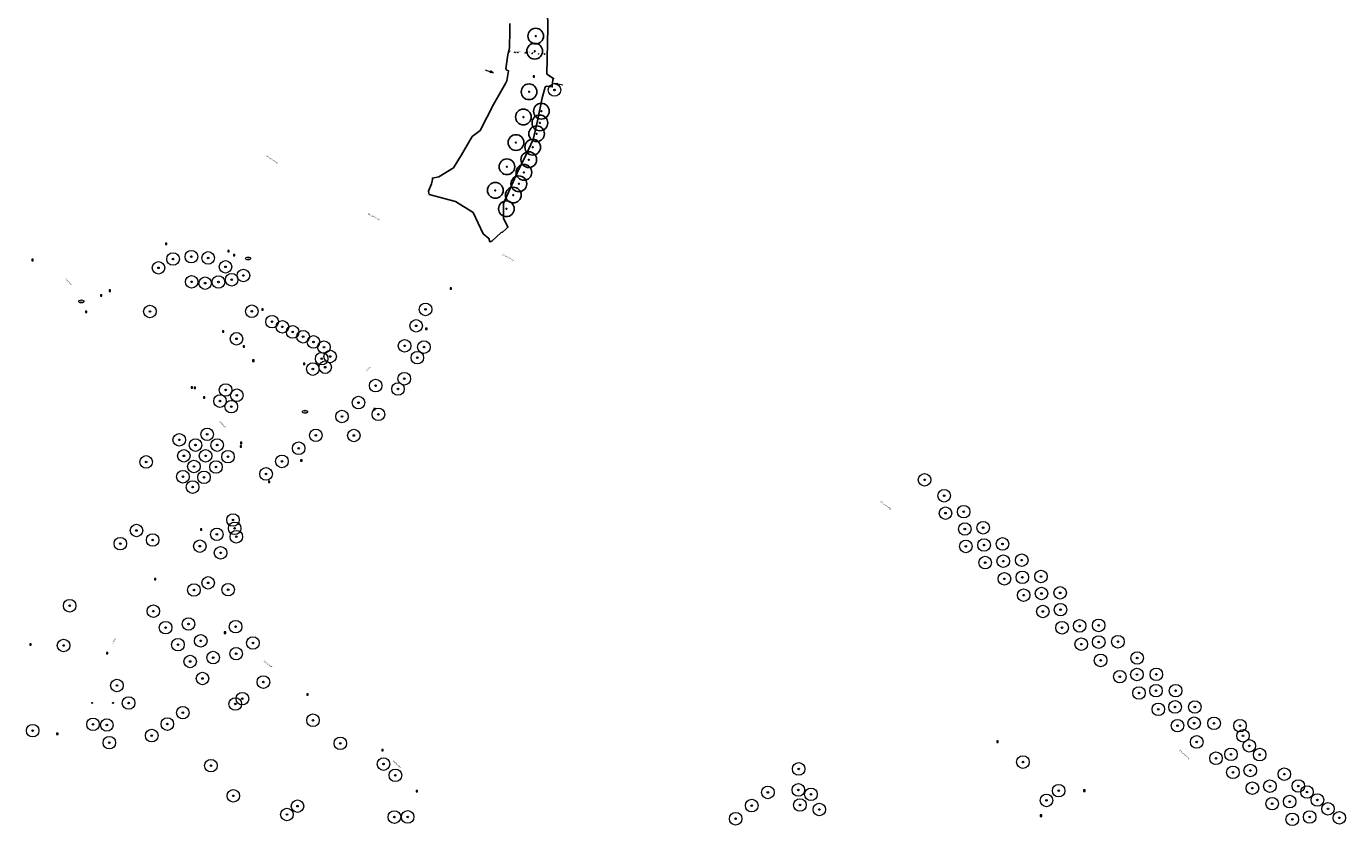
# Model space of a CAD drawing. Header units: metres. Extents: x 157686 to 160831, y 403691 to 406312.
# Tile 2 of 29: x 158426 to 159057, y 403703 to 404085. Entities that reach past the tile are written whole.
import ezdxf
from ezdxf.enums import TextEntityAlignment as Align

# ---------------------------------------------------------------- set-up
doc = ezdxf.new("R2010")
doc.units = ezdxf.units.M
doc.layers.get('Defpoints').update_dxf_attribs({"color": 171})
for name, color, linetype, lineweight in [('B-WE-GR-BOOM-S', 90, 'Continuous', 25), ('B-WE-GR-BOOM-S (ingemeten)', 90, 'Continuous', 25), ('B-WE-IE-MEUBILAIR-S', 7, 'Continuous', 25), ('B-WE-KL-WATER_BRABANT WATER-S', 170, 'Continuous', 18), ('B-WE-OG-HOOGTEPUNT-S', 7, 'Continuous', 25), ('B-WE-OG-HOOGTEPUNT-T18', 10, 'Continuous', 18), ('B-WE-OG-TOPOGRAFIE-T35', 7, 'Continuous', 35), ('B-WE-OG-TOPOGRAFIE_INRIT-G', 10, 'Continuous', 18), ('B-WE-RI-GWA_RIOOLPUT-S-200', 30, 'Continuous', 18)]:
    doc.layers.add(name, color=color, linetype=linetype, lineweight=lineweight)
doc.styles.add('NLCS-ISO', font='NLCS-ISO.TTF')
doc.styles.add('NLCS-ISO-M200-T35', font='NLCS-ISO.TTF', dxfattribs={"height": 0.7})

# ---------------------------------------------------------------- blocks, each defined once
blk = doc.blocks.new('SGR-BOOM_GBKN-SO')
at = {"linetype": 'ByBlock', "lineweight": 18}
h = blk.add_hatch(color=0, dxfattribs=at)
h.dxf.hatch_style = 1
edge = h.paths.add_edge_path()
edge.add_arc((0, 0), 0.25, 0, 360)
at = {"color": 0, "linetype": 'ByBlock', "lineweight": 18}
for radius in [2, 0.25]:
    blk.add_circle((0, 0), radius, dxfattribs=at)
at = {"color": 0, "linetype": 'ByBlock', "lineweight": 18, "style": 'NLCS-ISO'}
blk.add_attdef('SOORT', (2.5, 0), '', height=1.5, dxfattribs=at)
blk = doc.blocks.new('SGR-BOOM_01')
at = {"ltscale": 0.1}
h = blk.add_hatch(color=256, dxfattribs=at)
edge = h.paths.add_edge_path()
edge.add_arc((0, 0), 0.15, 0, 360)
for radius in [2.5, 0.045]:
    blk.add_circle((0, 0), radius)
blk.add_circle((0, 0), 0.15, dxfattribs=at)
blk = doc.blocks.new('inrit')
at = {"linetype": 'Continuous'}
for p, q in [((0, 0), (4.06, 0)), ((4.06, 0), (2.53, 0.38)), ((2.53, 0.38), (2.97, 0)), ((4.06, 0), (2.53, -0.38)), ((2.53, -0.38), (2.97, 0))]:
    blk.add_line(p, q, dxfattribs=at)
blk = doc.blocks.new('SIE-MEUBILAIR_PUT_BRANDKRAAN-SO')
blk.add_ellipse((0, 0), major_axis=(1.25, 0), ratio=0.54)
at = {"style": 'NLCS-ISO'}
blk.add_text('bk', height=0.75, dxfattribs=at).set_placement((0, 0), align=Align.MIDDLE_CENTER)
blk = doc.blocks.new('SRI-PUT_INSPECTIEPUT_RIOOLPUT-SO')
at = {"color": 0, "linetype": 'ByBlock', "lineweight": 18}
blk.add_lwpolyline([(-1.1, -1.1), (1.1, -1.1), (1.1, 1.1), (-1.1, 1.1)], close=True, dxfattribs=at)
at = {"color": 0, "linetype": 'ByBlock', "lineweight": 18, "style": 'NLCS-ISO'}
blk.add_text('r', height=1.5, dxfattribs=at).set_placement((0, 0.3), align=Align.MIDDLE_CENTER)
blk = doc.blocks.new('SKL-WATER_BRANDKRAAN_BRANDPUT-SO')
at = {"color": 0, "linetype": 'ByBlock', "lineweight": 18}
blk.add_ellipse((0, 0), major_axis=(2.5, 0), ratio=0.54, dxfattribs=at)
at = {"color": 0, "linetype": 'ByBlock', "lineweight": 18, "style": 'NLCS-ISO'}
blk.add_text('bk', height=1.5, dxfattribs=at).set_placement((0.2, 0), align=Align.MIDDLE_CENTER)
blk = doc.blocks.new('SOG-HOOGTEPUNT-SO')
for p, q in [((-0.5, 0), (0.5, 0)), ((0, 0.5), (0, -0.5))]:
    blk.add_line(p, q)

msp = doc.modelspace()

# ---------------------------------------------------------------- linework, layer by layer
at = {"layer": 'Defpoints'}
msp.add_lwpolyline([(158657.09, 404086.09), (158657.09, 404080.39), (158656.99, 404076.63), (158656.89, 404074.52), (158656.93, 404074.38), (158656.07, 404071.05), (158655.13, 404064.35), (158655.75, 404063.68), (158656.5, 404063.45), (158655.68, 404058.62), (158654.98, 404057.39), (158649.27, 404047.29), (158642.89, 404034.91), (158639.16, 404032.01), (158633.99, 404023.28), (158630.2, 404016.99), (158623.16, 404012.67), (158620.08, 404012.15), (158620.17, 404011.51), (158619.62, 404009.34), (158618.27, 404005.91), (158618.46, 404004.93), (158618.61, 404004.36), (158631.22, 404000.97), (158639.54, 403995.65), (158644.39, 403985.56), (158647.04, 403983.32), (158647.47, 403981.76), (158648.54, 403982.04), (158652.97, 403986.12), (158653.62, 403986.31), (158655.18, 403987.67), (158656.21, 403988.66), (158654.09, 403992.98), (158654.06, 403999.99), (158660.55, 404014.58), (158665.14, 404023.78), (158668.3, 404030.57), (158670.32, 404039.58), (158672.51, 404050.45), (158673.98, 404055.64), (158674.68, 404056.12), (158677.38, 404055.71), (158677.4, 404056.39), (158677.65, 404059.14), (158678.02, 404059.75), (158674.74, 404061.84), (158675.22, 404084.1), (158674.8, 404107.36)], dxfattribs=at)

# ---------------------------------------------------------------- block references
at = {"layer": 'B-WE-GR-BOOM-S', "xscale": 1.5, "yscale": 1.5, "zscale": 1.5}
for p in [(158678.47, 404054.29), (158496.18, 403973.47), (158504.94, 403974.58), (158512.93, 403973.99), (158489.19, 403969.27), (158521.22, 403969.75), (158529.8, 403965.6), (158505.05, 403962.56), (158511.5, 403961.91), (158517.86, 403962.49), (158524.19, 403963.57), (158485.12, 403948.38), (158533.82, 403948.5), (158616.83, 403949.39), (158543.49, 403943.52), (158548.42, 403941.08), (158612.36, 403941.56), (158526.49, 403935.35), (158553.34, 403938.64), (158558.32, 403936.33), (158563.27, 403933.86), (158568.26, 403931.36), (158606.8, 403931.97), (158616.04, 403931.37), (158567.2, 403925.82), (158568.87, 403921.76), (158571.24, 403926.88), (158612.89, 403926.31), (158562.98, 403920.88), (158606.65, 403916.26), (158521.27, 403910.88), (158592.99, 403912.98), (158603.64, 403911.36), (158518.6, 403905.57), (158523.99, 403902.93), (158526.66, 403908.37), (158584.81, 403904.86), (158576.88, 403898.22), (158594.3, 403899.24), (158512.46, 403889.69), (158499.12, 403887.07), (158506.9, 403884.55), (158517.26, 403884.55), (158564.4, 403889.23), (158582.58, 403889.15), (158501.34, 403879.42), (158511.7, 403879.42), (158522.44, 403879.01), (158556.21, 403883.04), (158483.33, 403876.49), (158506.14, 403874.29), (158516.7, 403874.08), (158540.62, 403870.76), (158548.18, 403876.74), (158500.87, 403869.42), (158505.49, 403864.47), (158510.95, 403869.15), (158855.29, 403867.93), (158864.66, 403860.34), (158865.29, 403852.03), (158873.99, 403852.71), (158524.84, 403848.75), (158478.72, 403843.72), (158486.45, 403839.16), (158517.09, 403841.88), (158525.61, 403844.74), (158526.39, 403840.73), (158874.53, 403844.43), (158883.28, 403845.04), (158470.95, 403837.44), (158508.97, 403836.24), (158518.89, 403833.07), (158875, 403836.12), (158883.74, 403836.79), (158892.53, 403837.32), (158884.25, 403828.4), (158892.9, 403829.09), (158901.73, 403829.53), (158893.45, 403820.62), (158902.02, 403821.35), (158910.92, 403821.74), (158506.14, 403815.27), (158512.95, 403818.7), (158522.49, 403815.45), (158920.11, 403813.94), (158446.77, 403807.77), (158902.64, 403812.83), (158911.15, 403813.61), (158486.76, 403805.17), (158911.83, 403805.03), (158920.27, 403805.88), (158492.61, 403797.29), (158503.57, 403799.02), (158526.06, 403797.75), (158921.02, 403797.24), (158929.4, 403798.14), (158938.5, 403798.36), (158443.85, 403788.77), (158498.49, 403789.19), (158509.39, 403790.99), (158534.32, 403789.97), (158930.17, 403789.39), (158938.53, 403790.4), (158947.69, 403790.56), (158515.35, 403783), (158526.35, 403784.86), (158956.88, 403782.77), (158504.36, 403781.1), (158939.41, 403781.65), (158510.24, 403773), (158539.36, 403771.29), (158948.6, 403773.86), (158956.78, 403774.92), (158966.07, 403774.97), (158469.35, 403769.67), (158957.79, 403766.07), (158965.9, 403767.18), (158975.26, 403767.18), (158474.91, 403761.27), (158525.89, 403760.83), (158529.31, 403763.35), (158966.98, 403758.27), (158975, 403759.41), (158984.45, 403759.39), (158457.9, 403751.09), (158464.52, 403750.77), (158493.44, 403751.22), (158500.83, 403756.65), (158563.02, 403753.04), (158984.13, 403751.67), (158993.64, 403751.59), (158429.08, 403748.09), (158485.99, 403745.71), (158976.17, 403750.48), (159006.02, 403750.43), (159007.48, 403745.6), (158465.7, 403742.32), (158576.1, 403741.99), (158985.36, 403742.68), (159010.46, 403740.83), (158596.73, 403732.09), (158902.3, 403733.05), (158994.55, 403734.89), (159001.75, 403736.77), (159015.45, 403736.63), (158514.25, 403731.36), (158602.42, 403726.72), (158795.15, 403729.79), (159002.64, 403728.15), (159010.94, 403729.04), (159027.21, 403727.28), (158794.98, 403719.75), (158919.38, 403719.37), (159011.96, 403720.58), (159020.32, 403721.56), (159033.89, 403721.62), (158524.97, 403716.92), (158780.42, 403718.55), (158800.98, 403717.65), (158913.54, 403714.74), (159021.39, 403713.16), (159029.77, 403714.17), (159038.07, 403718.74), (159043.02, 403714.94), (158550.58, 403707.99), (158555.62, 403711.97), (158601.96, 403706.77), (158608.29, 403706.85), (158772.71, 403712.27), (158795.74, 403712.56), (158804.98, 403710.38), (159039.33, 403706.82), (159048.07, 403710.73), (158765, 403705.98), (159031.01, 403705.69), (159053.5, 403706.43)]:
    msp.add_blockref('SGR-BOOM_GBKN-SO', p, dxfattribs=at)
at = {"layer": 'B-WE-GR-BOOM-S (ingemeten)', "xscale": 1.5, "yscale": 1.5, "zscale": 1.5}
for p in [(158669.48, 404080.01, 8.49), (158668.98, 404072.8, 8.54), (158666.28, 404053.39, 8.58), (158663.58, 404041.33, 8.7), (158672.17, 404044.12, 8.33), (158671.45, 404038.53, 8.07), (158660.05, 404029.14, 8.67), (158669.91, 404033.34, 8.3), (158668.06, 404026.92, 8.41), (158655.72, 404017.55, 8.72), (158663.86, 404014.89, 8.44), (158666.17, 404020.94, 8.5), (158661.41, 404009.41, 8.44), (158650.17, 404006.29, 8.83), (158658.77, 404004.04, 8.34), (158655.46, 403997.47, 8.37)]:
    msp.add_blockref('SGR-BOOM_01', p, dxfattribs=at)
at = {"layer": 'B-WE-IE-MEUBILAIR-S', "xscale": 0.2, "yscale": 0.2, "zscale": 0.2}
for p in [(158457.46, 403761.34), (158467.46, 403761.34)]:
    msp.add_blockref('SIE-MEUBILAIR_PUT_BRANDKRAAN-SO', p, dxfattribs=at)
at = {"layer": 'B-WE-KL-WATER_BRABANT WATER-S', "xscale": 0.5, "yscale": 0.5, "zscale": 0.5}
for p in [(158532.02, 403973.75), (158452.34, 403953.22), (158559.23, 403900.48)]:
    msp.add_blockref('SKL-WATER_BRANDKRAAN_BRANDPUT-SO', p, dxfattribs=at)
at = {"layer": 'B-WE-OG-HOOGTEPUNT-S', "xscale": 0.2, "yscale": 0.2, "zscale": 0.2}
for p in [(158656.65, 404072.44, 8.52), (158656.78, 404072.43, 8.46), (158659.36, 404072.26, 8.36), (158659.94, 404072.22, 8.37), (158660.99, 404072.15, 8.4), (158664.42, 404071.93, 8.41), (158665.44, 404071.86, 8.39), (158667.79, 404071.7, 8.35), (158670.84, 404071.5, 8.3), (158672.33, 404071.42, 8.27), (158673.66, 404071.32, 8.22)]:
    msp.add_blockref('SOG-HOOGTEPUNT-SO', p, dxfattribs=at)
at = {"layer": 'B-WE-OG-TOPOGRAFIE_INRIT-G'}
for p, rotation in [((158645.28, 404063.87), 340.1889366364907), ((158682.45, 404056.59), 170.0845413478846)]:
    msp.add_blockref('inrit', p, dxfattribs=dict(at, rotation=rotation))
at = {"layer": 'B-WE-RI-GWA_RIOOLPUT-S-200', "xscale": 0.3, "yscale": 0.3, "zscale": 0.3}
for p in [(158668.64, 404060.65), (158492.81, 403980.75), (158522.66, 403977.27), (158525.42, 403975.29), (158428.97, 403972.99), (158461.82, 403956.02), (158466, 403958.34), (158628.91, 403959.4), (158538.85, 403949.41), (158454.67, 403948.26), (158520.09, 403938.77), (158617.2, 403940.12), (158529.95, 403931.69), (158534.54, 403924.9), (158558.84, 403923.32), (158505.17, 403912.07), (158506.63, 403911.95), (158511.1, 403907.35), (158592.45, 403901.69), (158528.53, 403883.9), (158528.66, 403885.55), (158557.48, 403877.14), (158542.07, 403866.93), (158509.59, 403844.22), (158487.56, 403820.4), (158520.99, 403794.89), (158428.08, 403789.29), (158464.69, 403785.13), (158560.35, 403765.33), (158440.86, 403746.57), (158890.09, 403742.81), (158596.22, 403738.68), (158612.73, 403719.14), (158931.64, 403719.4), (158910.93, 403707.44)]:
    msp.add_blockref('SRI-PUT_INSPECTIEPUT_RIOOLPUT-SO', p, dxfattribs=at)

# ---------------------------------------------------------------- texts
at = {"layer": 'B-WE-OG-HOOGTEPUNT-T18', "style": 'NLCS-ISO'}
for s, p in [('8.517', (158656.75, 404072.71, 8.52)), ('8.464', (158656.88, 404072.71, 8.46)), ('8.362', (158659.46, 404072.53, 8.36)), ('8.371', (158660.04, 404072.5, 8.37)), ('8.403', (158661.1, 404072.43, 8.4)), ('8.408', (158664.52, 404072.2, 8.41)), ('8.389', (158665.54, 404072.13, 8.39)), ('8.346', (158667.89, 404071.98, 8.35)), ('8.296', (158670.94, 404071.77, 8.3)), ('8.265', (158672.43, 404071.69, 8.27)), ('8.216', (158673.76, 404071.59, 8.22))]:
    msp.add_text(s, height=0.36, rotation=359.89083, dxfattribs=at).set_placement(p)
at = {"layer": 'B-WE-OG-TOPOGRAFIE-T35', "style": 'NLCS-ISO-M200-T35'}
for s, rotation, p in [('Structuurweg', 327.9, (158543.46, 404020.97)), ('Structuurweg', 153.15511, (158592.11, 403993.61)), ('Structuurweg', 153.50661, (158656.39, 403974.24)), ('Eekelhof', 317.7, (158446.21, 403962.58)), ('Steeg', 53.5, (158589.37, 403920.97)), ('Eekelhof', 310.8, (158519.87, 403894.47)), ('Structuurweg', 323.5, (158836.74, 403855.73)), ('Steeg', 59, (158467.92, 403790.88)), ('Kerkendijk', 323.2, (158541.48, 403779.85)), ('Structuurweg', 319.6, (158979.45, 403736.67)), ('Kerkendijk', 316.5, (158603.17, 403731.92))]:
    msp.add_text(s, height=0.7, rotation=rotation, dxfattribs=at).set_placement(p, align=Align.MIDDLE)

doc.saveas('drawing.dxf')
